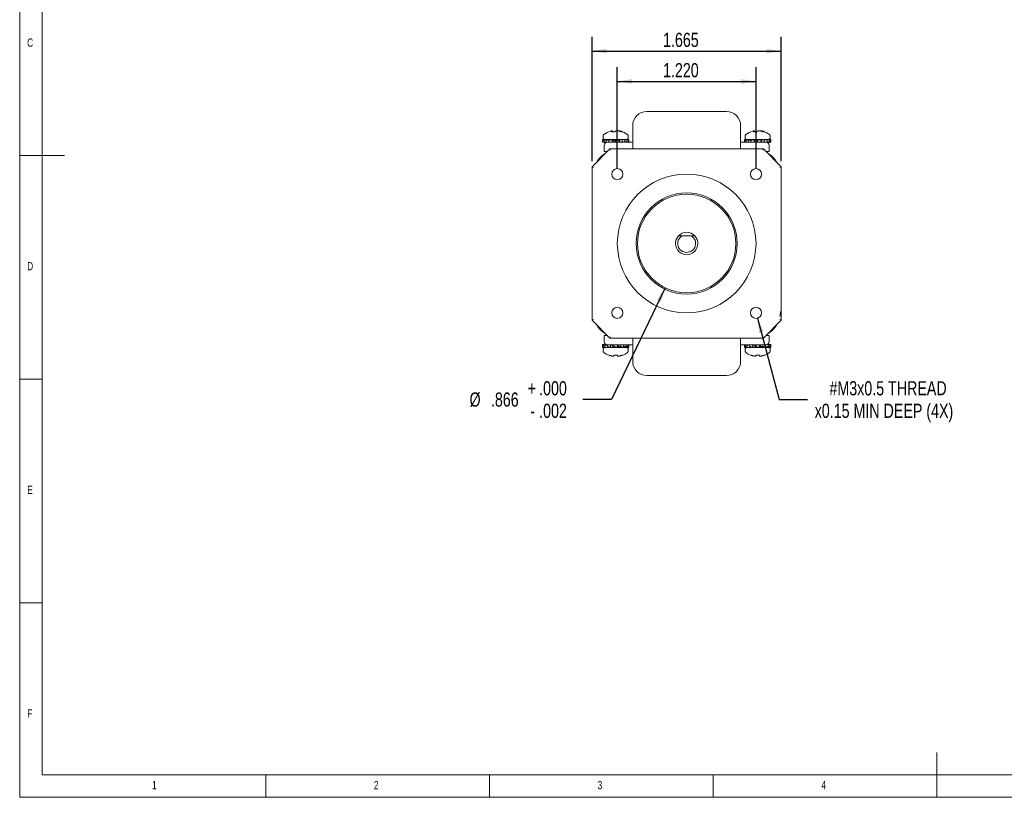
# Model space of a CAD drawing. Header units: inches. Extents: x 0.2 to 16.3, y 0.2 to 11.5.
# Tile 1 of 4: x 0.2 to 8.9, y 0.2 to 7. Entities that reach past the tile are written whole.
import ezdxf

# ---------------------------------------------------------------- set-up
doc = ezdxf.new("R2010")
doc.units = ezdxf.units.IN
doc.header["$MEASUREMENT"] = 0
doc.layers.add('FORMAT', color=7, linetype='Continuous')
doc.styles.add('SLDTEXTSTYLE0', font='TXT', dxfattribs={"width": 0.75})
doc.dimstyles.new('SLDDIMSTYLE0', dxfattribs={"dimtxt": 0.125, "dimasz": 0.13, "dimexe": 0, "dimexo": 0.0625, "dimgap": 0.03125, "dimtad": 2, "dimdec": 3, "dimzin": 4, "dimdsep": 46, "dimtxsty": 'Standard', "dimsah": 1, "dimcen": 0.09, "dimadec": 0, "dimazin": 0, "dimtfac": 1, "dimtdec": 3, "dimtofl": 0, "dimtmove": 0, "dimatfit": 3, "dimfxl": 1, "dimtolj": 1, "dimtzin": 12, "dimarcsym": 0})
doc.dimstyles.new('SLDDIMSTYLE1', dxfattribs={"dimtxt": 0.125, "dimasz": 0.13, "dimexe": 0, "dimexo": 0.0625, "dimgap": 0.03125, "dimtad": 0, "dimtih": 1, "dimtoh": 1, "dimdec": 3, "dimzin": 12, "dimdsep": 46, "dimtxsty": 'Standard', "dimsah": 1, "dimcen": 0.09, "dimadec": 0, "dimazin": 0, "dimtol": 1, "dimtm": 0.002, "dimtfac": 1, "dimtdec": 3, "dimtmove": 0, "dimatfit": 2, "dimfxl": 1, "dimtolj": 1, "dimtzin": 4, "dimarcsym": 0})
doc.dimstyles.new('SLDDIMSTYLE2', dxfattribs={"dimtxt": 0.125, "dimasz": 0.13, "dimexe": 0, "dimexo": 0.0625, "dimgap": 0.03125, "dimtad": 0, "dimtih": 1, "dimtoh": 1, "dimdec": 3, "dimzin": 12, "dimdsep": 46, "dimtxsty": 'Standard', "dimsah": 1, "dimcen": 0.09, "dimadec": 0, "dimazin": 0, "dimtfac": 1, "dimtdec": 3, "dimtmove": 0, "dimatfit": 2, "dimfxl": 1, "dimtolj": 1, "dimtzin": 12, "dimarcsym": 0})
doc.dimstyles.new('SLDDIMSTYLE3', dxfattribs={"dimtxt": 0.125, "dimasz": 0.13, "dimexe": 0, "dimexo": 0.0625, "dimgap": 0.03125, "dimtad": 2, "dimdec": 3, "dimzin": 12, "dimdsep": 46, "dimtxsty": 'Standard', "dimsah": 1, "dimcen": 0.09, "dimadec": 0, "dimazin": 0, "dimtfac": 1, "dimtdec": 3, "dimtofl": 0, "dimtmove": 0, "dimatfit": 3, "dimfxl": 1, "dimtolj": 1, "dimtzin": 12, "dimarcsym": 0})

# ---------------------------------------------------------------- blocks, each defined once
blk = doc.blocks.new('*D3')
at = {"layer": 'FORMAT'}
for p, q in [((5.4555, 5.7321), (5.4555, 6.6239)), ((6.676, 5.7321), (6.676, 6.6239)), ((5.4555, 6.4989), (6.676, 6.4989))]:
    blk.add_line(p, q, dxfattribs=at)
for points in [[(5.4555, 6.4989), (5.5855, 6.4789), (5.5855, 6.5189)], [(6.676, 6.4989), (6.546, 6.5189), (6.546, 6.4789)]]:
    blk.add_solid(points, dxfattribs=at)
at = {"layer": 'FORMAT', "insert": (5.8579, 6.6601), "char_height": 0.125, "attachment_point": 1, "style": 'SLDTEXTSTYLE0'}
blk.add_mtext('1.220', dxfattribs=at)
blk = doc.blocks.new('*D4')
at = {"layer": 'FORMAT'}
for p, q in [((5.8775, 4.6818), (5.4032, 3.6989)), ((5.4032, 3.6989), (5.1532, 3.6989))]:
    blk.add_line(p, q, dxfattribs=at)
blk.add_solid([(5.8775, 4.6818), (5.803, 4.5735), (5.839, 4.5561)], dxfattribs=at)
at = {"layer": 'FORMAT', "char_height": 0.125, "attachment_point": 1, "style": 'SLDTEXTSTYLE0'}
for s, insert in [('+', (4.6666, 3.8601)), ('.000', (4.7675, 3.8601)), ('%%c', (4.155, 3.7609)), ('.866', (4.3434, 3.7608)), ('.002', (4.7675, 3.6617)), ('-', (4.6894, 3.6617))]:
    blk.add_mtext(s, dxfattribs=dict(at, insert=insert))
blk = doc.blocks.new('*D5')
at = {"layer": 'FORMAT'}
for p, q in [((6.6887, 4.4141), (6.8797, 3.6989)), ((6.8797, 3.6989), (7.1297, 3.6989))]:
    blk.add_line(p, q, dxfattribs=at)
blk.add_solid([(6.6887, 4.4141), (6.7029, 4.2833), (6.7415, 4.2937)], dxfattribs=at)
at = {"layer": 'FORMAT', "char_height": 0.125, "attachment_point": 1, "style": 'SLDTEXTSTYLE0'}
for s, insert in [('#M3x0.5 THREAD', (7.3222, 3.86)), ('x0.15 MIN DEEP (4X)', (7.1922, 3.6617))]:
    blk.add_mtext(s, dxfattribs=dict(at, insert=insert))
blk = doc.blocks.new('*D6')
at = {"layer": 'FORMAT'}
for p, q in [((5.2331, 5.7971), (5.2331, 6.8907)), ((6.8984, 5.7971), (6.8984, 6.8907)), ((5.2331, 6.7657), (6.8984, 6.7657))]:
    blk.add_line(p, q, dxfattribs=at)
for points in [[(5.2331, 6.7657), (5.3631, 6.7457), (5.3631, 6.7857)], [(6.8984, 6.7657), (6.7684, 6.7857), (6.7684, 6.7457)]]:
    blk.add_solid(points, dxfattribs=at)
at = {"layer": 'FORMAT', "insert": (5.8579, 6.9268), "char_height": 0.125, "attachment_point": 1, "style": 'SLDTEXTSTYLE0'}
blk.add_mtext('1.665', dxfattribs=at)

msp = doc.modelspace()

# ---------------------------------------------------------------- linework, layer by layer
at = {"color": 7, "linetype": 'Continuous', "lineweight": 0}
for p, q in [((0.1969, 11.4961), (0.1969, 0.1969)), ((0.3937, 11.2992), (0.3937, 0.3937)), ((0.1969, 5.8465), (0.5906, 5.8465)), ((0.1969, 3.878), (0.3937, 3.878)), ((0.3937, 1.9094), (0.1969, 1.9094)), ((8.2677, 0.1969), (8.2677, 0.5906)), ((0.3937, 0.3937), (8.9685, 0.3937)), ((2.3622, 0.1969), (2.3622, 0.3937)), ((4.3307, 0.3937), (4.3307, 0.1969)), ((6.2992, 0.1969), (6.2992, 0.3937)), ((0.1969, 0.1969), (16.3386, 0.1969))]:
    msp.add_line(p, q, dxfattribs=at)
at = {"color": 7, "linetype": 'Continuous', "lineweight": 15}
for p, q in [((5.7157, 6.2346), (6.4157, 6.2346)), ((5.5907, 5.9208), (5.5907, 6.1096)), ((6.5407, 6.1096), (6.5407, 5.9208)), ((5.3245, 5.97), (5.3253, 5.9869)), ((5.3253, 5.9869), (5.3289, 5.9771)), ((5.3427, 5.9851), (5.3253, 5.9869)), ((5.3289, 5.9771), (5.3413, 5.9788)), ((5.3385, 5.9869), (5.3372, 5.9857)), ((5.343, 5.9864), (5.3385, 5.9869)), ((5.3394, 5.97), (5.3431, 5.9869)), ((5.3431, 5.9869), (5.3596, 5.9771)), ((5.3736, 5.9826), (5.3431, 5.9869)), ((5.3782, 5.9826), (5.3583, 5.9848)), ((5.3596, 5.9771), (5.3852, 5.9816)), ((5.379, 5.9869), (5.3714, 5.9834)), ((5.3866, 5.9858), (5.379, 5.9869)), ((5.3814, 5.97), (5.387, 5.9869)), ((5.3818, 5.9826), (5.3856, 5.9826)), ((5.387, 5.9869), (5.412, 5.9771)), ((5.3906, 5.9857), (5.387, 5.9869)), ((5.401, 5.9835), (5.3931, 5.9848)), ((5.4035, 6.0561), (5.4341, 6.0561)), ((5.4118, 5.9826), (5.4258, 5.9826)), ((5.412, 5.9771), (5.4258, 5.9826)), ((5.4128, 6.0642), (5.4135, 6.0561)), ((5.4129, 6.0632), (5.4135, 6.0561)), ((5.4258, 5.9826), (5.4258, 5.9646)), ((5.4258, 5.9826), (5.4263, 5.9826)), ((5.4263, 5.9646), (5.4263, 5.9826)), ((5.4263, 5.9826), (5.4359, 5.9826)), ((5.4359, 5.9826), (5.4359, 5.9646)), ((5.4359, 5.9826), (5.4361, 5.9826)), ((5.4361, 5.9826), (5.4454, 5.9869)), ((5.4361, 5.9646), (5.4361, 5.9826)), ((5.4392, 5.97), (5.4454, 5.9869)), ((5.4454, 5.9869), (5.4721, 5.9771)), ((5.4573, 5.9826), (5.4646, 5.9826)), ((5.4644, 5.9826), (5.4733, 5.9826)), ((5.4721, 5.9771), (5.4646, 5.9826)), ((5.4684, 6.0616), (5.4686, 6.0642)), ((5.4733, 5.9826), (5.4733, 5.9646)), ((5.4733, 5.9826), (5.4741, 5.9826)), ((5.4741, 5.9826), (5.5024, 5.9869)), ((5.4741, 5.9646), (5.4741, 5.9826)), ((5.4759, 6.0594), (5.4761, 6.0632)), ((5.4873, 6.0561), (5.5, 6.0561)), ((5.4883, 5.9848), (5.4908, 5.9857)), ((5.4948, 5.9858), (5.4944, 5.9869)), ((5.4975, 5.97), (5.5024, 5.9869)), ((5.5024, 5.9869), (5.5239, 5.9771)), ((5.5103, 5.9833), (5.543, 5.9869)), ((5.5232, 5.9848), (5.5383, 5.9869)), ((5.5384, 5.9864), (5.5383, 5.9869)), ((5.5406, 5.97), (5.543, 5.9869)), ((5.543, 5.9869), (5.5533, 5.9771)), ((5.5443, 5.9857), (5.5561, 5.9869)), ((5.5569, 5.97), (5.5561, 5.9869)), ((6.5745, 5.97), (6.5753, 5.9869)), ((6.5753, 5.9869), (6.5789, 5.9771)), ((6.5927, 5.9851), (6.5753, 5.9869)), ((6.5789, 5.9771), (6.5913, 5.9788)), ((6.5885, 5.9869), (6.5872, 5.9857)), ((6.593, 5.9864), (6.5885, 5.9869)), ((6.5894, 5.97), (6.5931, 5.9869)), ((6.5931, 5.9869), (6.6096, 5.9771)), ((6.6236, 5.9826), (6.5931, 5.9869)), ((6.6282, 5.9826), (6.6083, 5.9848)), ((6.6096, 5.9771), (6.6352, 5.9816)), ((6.629, 5.9869), (6.6214, 5.9834)), ((6.6366, 5.9858), (6.629, 5.9869)), ((6.6314, 5.97), (6.637, 5.9869)), ((6.6318, 5.9826), (6.6356, 5.9826)), ((6.637, 5.9869), (6.662, 5.9771)), ((6.6406, 5.9857), (6.637, 5.9869)), ((6.651, 5.9835), (6.6431, 5.9848)), ((6.6535, 6.0561), (6.6841, 6.0561)), ((6.6618, 5.9826), (6.6758, 5.9826)), ((6.662, 5.9771), (6.6758, 5.9826)), ((6.6628, 6.0642), (6.6635, 6.0561)), ((6.6629, 6.0632), (6.6635, 6.0561)), ((6.6758, 5.9826), (6.6758, 5.9646)), ((6.6758, 5.9826), (6.6763, 5.9826)), ((6.6763, 5.9646), (6.6763, 5.9826)), ((6.6763, 5.9826), (6.6859, 5.9826)), ((6.6859, 5.9826), (6.6859, 5.9646)), ((6.6859, 5.9826), (6.6861, 5.9826)), ((6.6861, 5.9826), (6.6954, 5.9869)), ((6.6861, 5.9646), (6.6861, 5.9826)), ((6.6892, 5.97), (6.6954, 5.9869)), ((6.6954, 5.9869), (6.7221, 5.9771)), ((6.7073, 5.9826), (6.7146, 5.9826)), ((6.7144, 5.9826), (6.7233, 5.9826)), ((6.7221, 5.9771), (6.7146, 5.9826)), ((6.7184, 6.0616), (6.7186, 6.0642)), ((6.7233, 5.9826), (6.7233, 5.9646)), ((6.7233, 5.9826), (6.7241, 5.9826)), ((6.7241, 5.9826), (6.7524, 5.9869)), ((6.7241, 5.9646), (6.7241, 5.9826)), ((6.7259, 6.0594), (6.7261, 6.0632)), ((6.7373, 6.0561), (6.75, 6.0561)), ((6.7383, 5.9848), (6.7408, 5.9857)), ((6.7448, 5.9858), (6.7444, 5.9869)), ((6.7475, 5.97), (6.7524, 5.9869)), ((6.7524, 5.9869), (6.7739, 5.9771)), ((6.7603, 5.9833), (6.793, 5.9869)), ((6.7732, 5.9848), (6.7883, 5.9869)), ((6.7884, 5.9864), (6.7883, 5.9869)), ((6.7906, 5.97), (6.793, 5.9869)), ((6.793, 5.9869), (6.8033, 5.9771)), ((6.7943, 5.9857), (6.8061, 5.9869)), ((6.8069, 5.97), (6.8061, 5.9869)), ((5.2331, 5.7471), (5.3905, 5.9046)), ((5.3281, 5.9602), (5.3245, 5.97)), ((5.3289, 5.9771), (5.3281, 5.9602)), ((5.3517, 5.9627), (5.3281, 5.9602)), ((5.3491, 5.9624), (5.3305, 5.9602)), ((5.3305, 5.9604), (5.3305, 5.9602)), ((5.3555, 5.9604), (5.3394, 5.97)), ((5.3407, 5.8807), (5.3407, 5.9346)), ((5.3596, 5.9771), (5.3559, 5.9606)), ((5.3707, 5.9646), (5.3907, 5.9646)), ((5.3952, 5.9646), (5.3814, 5.97)), ((5.3905, 5.9046), (5.3954, 5.8928)), ((5.3905, 5.9046), (6.7409, 5.9046)), ((5.5297, 5.9046), (5.3905, 5.9046)), ((5.3907, 5.9646), (5.5907, 5.9646)), ((5.391, 5.9662), (5.391, 5.9646)), ((5.3922, 5.9646), (5.3922, 5.9658)), ((5.412, 5.9771), (5.4078, 5.9646)), ((5.4392, 5.97), (5.4361, 5.9646)), ((5.4541, 5.9646), (5.4392, 5.97)), ((5.4721, 5.9771), (5.4676, 5.9646)), ((5.4975, 5.97), (5.4741, 5.9646)), ((5.5094, 5.9646), (5.4975, 5.97)), ((5.5239, 5.9771), (5.5202, 5.9646)), ((5.5406, 5.97), (5.521, 5.9672)), ((5.5463, 5.9646), (5.5406, 5.97)), ((5.5533, 5.9771), (5.5516, 5.9646)), ((5.5569, 5.97), (5.5522, 5.9694)), ((5.555, 5.9646), (5.5569, 5.97)), ((5.5907, 5.9046), (5.5907, 5.9208)), ((6.5407, 5.9646), (6.7407, 5.9646)), ((6.5407, 5.9208), (6.5407, 5.9046)), ((6.5765, 5.9646), (6.5745, 5.97)), ((6.5789, 5.9771), (6.5783, 5.9646)), ((6.5985, 5.9646), (6.5894, 5.97)), ((6.7409, 5.9046), (6.6017, 5.9046)), ((6.6096, 5.9771), (6.6068, 5.9646)), ((6.6452, 5.9646), (6.6314, 5.97)), ((6.641, 5.9662), (6.641, 5.9646)), ((6.6422, 5.9646), (6.6422, 5.9658)), ((6.662, 5.9771), (6.6578, 5.9646)), ((6.6892, 5.97), (6.6861, 5.9646)), ((6.7041, 5.9646), (6.6892, 5.97)), ((6.7221, 5.9771), (6.7176, 5.9646)), ((6.7475, 5.97), (6.7241, 5.9646)), ((6.736, 5.8928), (6.7409, 5.9046)), ((6.7407, 5.9646), (6.7607, 5.9646)), ((6.7409, 5.9046), (6.8984, 5.7471)), ((6.7594, 5.9646), (6.7475, 5.97)), ((6.7739, 5.9771), (6.7698, 5.9631)), ((6.77, 5.9639), (6.801, 5.9602)), ((6.77, 5.9637), (6.7824, 5.9624)), ((6.7906, 5.97), (6.771, 5.9672)), ((6.776, 5.9604), (6.7798, 5.9627)), ((6.801, 5.9602), (6.7906, 5.97)), ((6.7907, 5.9346), (6.7907, 5.8807)), ((6.8033, 5.9771), (6.801, 5.9602)), ((6.801, 5.9604), (6.8034, 5.9602)), ((6.8069, 5.97), (6.8022, 5.9694)), ((6.8034, 5.9602), (6.8069, 5.97)), ((5.3667, 5.8807), (5.3407, 5.8807)), ((6.7907, 5.8807), (6.7648, 5.8807)), ((5.2331, 4.3967), (5.2331, 5.7471)), ((5.2331, 5.7471), (5.2449, 5.7422)), ((5.2331, 5.7471), (5.2331, 5.6079)), ((6.8866, 5.7422), (6.8984, 5.7471)), ((6.8984, 5.7471), (6.8984, 4.3967)), ((6.8984, 5.6079), (6.8984, 5.7471)), ((6.0236, 5.1384), (6.1078, 5.1384)), ((5.2331, 4.5359), (5.2331, 4.3967)), ((6.8984, 4.3967), (6.8984, 4.5359)), ((5.2331, 4.3967), (5.2449, 4.4016)), ((5.3905, 4.2392), (5.2331, 4.3967)), ((6.8984, 4.3967), (6.7409, 4.2392)), ((6.8866, 4.4016), (6.8984, 4.3967)), ((5.3407, 4.2631), (5.3667, 4.2631)), ((5.3407, 4.2092), (5.3407, 4.2631)), ((5.3905, 4.2392), (5.3954, 4.251)), ((6.736, 4.251), (6.7409, 4.2392)), ((6.7648, 4.2631), (6.7907, 4.2631)), ((6.7907, 4.2631), (6.7907, 4.2092)), ((5.3357, 4.1825), (5.3257, 4.1836)), ((5.3257, 4.1836), (5.3257, 4.1737)), ((5.3257, 4.1737), (5.3343, 4.1749)), ((5.3257, 4.1737), (5.3257, 4.1568)), ((5.3437, 4.1587), (5.3257, 4.1568)), ((5.3328, 4.1667), (5.3359, 4.1836)), ((5.3463, 4.1568), (5.3328, 4.1667)), ((5.3359, 4.1836), (5.3494, 4.1737)), ((5.3642, 4.1799), (5.3359, 4.1836)), ((5.3463, 4.1836), (5.3448, 4.1824)), ((5.3575, 4.1823), (5.3463, 4.1836)), ((5.3494, 4.1737), (5.3463, 4.1568)), ((5.3824, 4.161), (5.3463, 4.1568)), ((5.3494, 4.1737), (5.3722, 4.1773)), ((5.3689, 4.1667), (5.3728, 4.1792)), ((5.3923, 4.1568), (5.3689, 4.1667)), ((5.3907, 4.1792), (5.3707, 4.1792)), ((5.3732, 4.1599), (5.3742, 4.1568)), ((5.3855, 4.1597), (5.3818, 4.1588)), ((5.3846, 4.1792), (5.3976, 4.1737)), ((6.7409, 4.2392), (5.3905, 4.2392)), ((5.3905, 4.2392), (5.5297, 4.2392)), ((5.5907, 4.1792), (5.3907, 4.1792)), ((5.3976, 4.1737), (5.3923, 4.1568)), ((5.4164, 4.1612), (5.3923, 4.1568)), ((5.3976, 4.1737), (5.4164, 4.1792)), ((5.4164, 4.1792), (5.4164, 4.1612)), ((5.4171, 4.1612), (5.4164, 4.1612)), ((5.4171, 4.1612), (5.4171, 4.1792)), ((5.4264, 4.1612), (5.4171, 4.1612)), ((5.4241, 4.1667), (5.4287, 4.1792)), ((5.4512, 4.1568), (5.4241, 4.1667)), ((5.4241, 4.1667), (5.4264, 4.1612)), ((5.4264, 4.1727), (5.4264, 4.1792)), ((5.4391, 4.1612), (5.4264, 4.1612)), ((5.4423, 4.1792), (5.4573, 4.1737)), ((5.4573, 4.1737), (5.4512, 4.1568)), ((5.4551, 4.1612), (5.4512, 4.1568)), ((5.4573, 4.1737), (5.4551, 4.1792)), ((5.4551, 4.1677), (5.4551, 4.1612)), ((5.4644, 4.1612), (5.4551, 4.1612)), ((5.4644, 4.1792), (5.4644, 4.1612)), ((5.4651, 4.1612), (5.4644, 4.1612)), ((5.4651, 4.1612), (5.4651, 4.1792)), ((5.4839, 4.1667), (5.4651, 4.1612)), ((5.4783, 4.1612), (5.4651, 4.1612)), ((5.4839, 4.1667), (5.4878, 4.1792)), ((5.5073, 4.1568), (5.4839, 4.1667)), ((5.4892, 4.1568), (5.495, 4.1593)), ((5.4996, 4.1792), (5.5126, 4.1737)), ((5.4996, 4.1588), (5.5073, 4.1568)), ((5.5126, 4.1737), (5.5073, 4.1568)), ((5.5082, 4.1599), (5.5351, 4.1568)), ((5.532, 4.1667), (5.5092, 4.1631)), ((5.5117, 4.1612), (5.5455, 4.1568)), ((5.532, 4.1667), (5.5343, 4.1792)), ((5.5455, 4.1568), (5.532, 4.1667)), ((5.5411, 4.1792), (5.5486, 4.1737)), ((5.5486, 4.1737), (5.5455, 4.1568)), ((5.5557, 4.1667), (5.5471, 4.1655)), ((5.5557, 4.1667), (5.5557, 4.1792)), ((5.5557, 4.1568), (5.5557, 4.1667)), ((5.5907, 4.2229), (5.5907, 4.2392)), ((5.5907, 4.0342), (5.5907, 4.2229)), ((6.5407, 4.2392), (6.5407, 4.2229)), ((6.5407, 4.2229), (6.5407, 4.0342)), ((6.7407, 4.1792), (6.5407, 4.1792)), ((6.5757, 4.1792), (6.5757, 4.1737)), ((6.5757, 4.1737), (6.5843, 4.1749)), ((6.5757, 4.1737), (6.5757, 4.1568)), ((6.5937, 4.1587), (6.5757, 4.1568)), ((6.5828, 4.1667), (6.5851, 4.1792)), ((6.5963, 4.1568), (6.5828, 4.1667)), ((6.5919, 4.1792), (6.5994, 4.1737)), ((6.5994, 4.1737), (6.5963, 4.1568)), ((6.6324, 4.161), (6.5963, 4.1568)), ((6.5994, 4.1737), (6.6222, 4.1773)), ((6.6017, 4.2392), (6.7409, 4.2392)), ((6.6189, 4.1667), (6.6228, 4.1792)), ((6.6423, 4.1568), (6.6189, 4.1667)), ((6.6232, 4.1599), (6.6242, 4.1568)), ((6.6355, 4.1597), (6.6318, 4.1588)), ((6.6346, 4.1792), (6.6476, 4.1737)), ((6.6476, 4.1737), (6.6423, 4.1568)), ((6.6664, 4.1612), (6.6423, 4.1568)), ((6.6476, 4.1737), (6.6664, 4.1792)), ((6.6664, 4.1792), (6.6664, 4.1612)), ((6.6671, 4.1612), (6.6664, 4.1612)), ((6.6671, 4.1612), (6.6671, 4.1792)), ((6.6764, 4.1612), (6.6671, 4.1612)), ((6.6741, 4.1667), (6.6787, 4.1792)), ((6.7012, 4.1568), (6.6741, 4.1667)), ((6.6741, 4.1667), (6.6764, 4.1612)), ((6.6764, 4.1727), (6.6764, 4.1792)), ((6.6891, 4.1612), (6.6764, 4.1612)), ((6.6923, 4.1792), (6.7073, 4.1737)), ((6.7073, 4.1737), (6.7012, 4.1568)), ((6.7051, 4.1612), (6.7012, 4.1568)), ((6.7073, 4.1737), (6.7051, 4.1792)), ((6.7051, 4.1677), (6.7051, 4.1612)), ((6.7144, 4.1612), (6.7051, 4.1612)), ((6.7144, 4.1792), (6.7144, 4.1612)), ((6.7151, 4.1612), (6.7144, 4.1612)), ((6.7151, 4.1612), (6.7151, 4.1792)), ((6.7339, 4.1667), (6.7151, 4.1612)), ((6.7283, 4.1612), (6.7151, 4.1612)), ((6.7339, 4.1667), (6.7378, 4.1792)), ((6.7573, 4.1568), (6.7339, 4.1667)), ((6.7392, 4.1568), (6.745, 4.1593)), ((6.7607, 4.1792), (6.7407, 4.1792)), ((6.7496, 4.1792), (6.7626, 4.1737)), ((6.7496, 4.1588), (6.7573, 4.1568)), ((6.7626, 4.1737), (6.7573, 4.1568)), ((6.7582, 4.1599), (6.7851, 4.1568)), ((6.782, 4.1667), (6.7592, 4.1631)), ((6.7617, 4.1612), (6.7955, 4.1568)), ((6.774, 4.1823), (6.7851, 4.1836)), ((6.782, 4.1667), (6.7851, 4.1836)), ((6.7955, 4.1568), (6.782, 4.1667)), ((6.7851, 4.1836), (6.7986, 4.1737)), ((6.7867, 4.1824), (6.7955, 4.1836)), ((6.7877, 4.1817), (6.8057, 4.1836)), ((6.7957, 4.1825), (6.7955, 4.1836)), ((6.7986, 4.1737), (6.7955, 4.1568)), ((6.8057, 4.1667), (6.7971, 4.1655)), ((6.8057, 4.1667), (6.8057, 4.1836)), ((6.8057, 4.1568), (6.8057, 4.1667)), ((5.3357, 4.1579), (5.3359, 4.1568)), ((5.3448, 4.158), (5.3359, 4.1568)), ((5.3835, 4.0876), (5.3811, 4.0876)), ((5.4242, 4.0876), (5.4236, 4.0806)), ((5.4573, 4.0876), (5.4242, 4.0876)), ((5.4579, 4.0806), (5.4573, 4.0876)), ((5.4805, 4.1584), (5.4892, 4.1568)), ((5.5003, 4.0876), (5.498, 4.0876)), ((5.5351, 4.1568), (5.5367, 4.158)), ((5.5457, 4.1579), (5.5557, 4.1568)), ((6.5857, 4.1579), (6.5859, 4.1568)), ((6.5948, 4.158), (6.5859, 4.1568)), ((6.6335, 4.0876), (6.6311, 4.0876)), ((6.6742, 4.0876), (6.6736, 4.0806)), ((6.7073, 4.0876), (6.6742, 4.0876)), ((6.7079, 4.0806), (6.7073, 4.0876)), ((6.7305, 4.1584), (6.7392, 4.1568)), ((6.7503, 4.0876), (6.748, 4.0876)), ((6.7851, 4.1568), (6.7867, 4.158)), ((6.7957, 4.1579), (6.8057, 4.1568)), ((6.4157, 3.9092), (5.7157, 3.9092))]:
    msp.add_line(p, q, dxfattribs=at)
at = {"color": 7, "linetype": 'Continuous', "lineweight": 15, "flags": 128}
msp.add_lwpolyline([(6.8866, 4.429), (6.8884, 4.4399), (6.8907, 4.4719)], dxfattribs=at)
at = {"color": 7, "linetype": 'Continuous', "lineweight": 15}
for centre, radius in [((5.4555, 5.6821), 0.0492), ((6.676, 5.6821), 0.0492), ((6.0657, 5.0719), 0.6102), ((6.0657, 5.0719), 0.4449), ((6.0657, 5.0719), 0.4331), ((5.4555, 4.4616), 0.0492), ((6.676, 4.4616), 0.0492)]:
    msp.add_circle(centre, radius, dxfattribs=at)
for centre, radius, start, end in [((5.7157, 6.1096), 0.125, 90, 180), ((6.4157, 6.1096), 0.125, 0, 90), ((5.4407, 5.8971), 0.1699, 105.31209, 127.70975), ((5.4407, 5.8971), 0.1699, 52.29025, 74.91642), ((6.6907, 5.8971), 0.1699, 105.31209, 127.70975), ((6.6907, 5.8971), 0.1699, 52.29025, 74.91642), ((5.3707, 5.9346), 0.03, 90, 180), ((6.7607, 5.9346), 0.03, 0, 90), ((5.4657, 5.6719), 0.225, 120.36493, 149.63507), ((6.6657, 5.6719), 0.225, 30.36493, 59.63507), ((6.0657, 5.0719), 0.0984, 137.46815, 42.53185), ((6.0657, 5.0719), 0.0787, 122.32806, 57.67194), ((6.0657, 5.0719), 0.0984, 42.53185, 137.46815), ((5.4657, 4.4719), 0.225, 210.36493, 239.63507), ((6.6657, 4.4719), 0.225, 300.36493, 329.63507), ((5.3707, 4.2092), 0.03, 180, 270), ((6.7607, 4.2092), 0.03, 270, 0), ((5.4407, 4.2467), 0.1699, 232.29025, 249.45914), ((5.4407, 4.2467), 0.1699, 290.54086, 307.70975), ((6.6907, 4.2467), 0.1699, 232.29025, 249.45914), ((6.6907, 4.2467), 0.1699, 290.54086, 307.70975), ((5.7157, 4.0342), 0.125, 180, 270), ((6.4157, 4.0342), 0.125, 270, 0)]:
    msp.add_arc(centre, radius, start, end, dxfattribs=at)
for points, knots in [([(5.3368, 6.0315), (5.336, 6.0307), (5.3344, 6.0293), (5.3326, 6.0265), (5.3314, 6.0233), (5.3313, 6.0211), (5.3312, 6.0201)], [0, 0, 0, 0, 0.2467177, 0.4999991, 0.753281, 1, 1, 1, 1]), ([(5.3313, 6.0028), (5.3313, 6.0014), (5.3312, 5.9985), (5.3328, 5.9942), (5.3359, 5.9903), (5.3404, 5.9875), (5.3439, 5.9871), (5.3456, 5.9869)], [0, 0, 0, 0, 0.172217, 0.360902, 0.558295, 0.787856, 1, 1, 1, 1]), ([(5.3463, 5.9869), (5.3461, 5.9869), (5.3456, 5.9869), (5.3499, 5.9869), (5.3602, 5.9869), (5.3781, 5.9869), (5.3963, 5.9869), (5.4043, 5.9869)], [0, 0, 0, 0, 0.082284, 0.275777, 0.454169, 0.759006, 1, 1, 1, 1]), ([(5.4043, 5.9869), (5.4129, 5.9869), (5.4323, 5.9869), (5.4601, 5.9869), (5.4838, 5.9869), (5.502, 5.9869), (5.5179, 5.9869), (5.5293, 5.9869), (5.5354, 5.9869), (5.5352, 5.9869), (5.5352, 5.9869)], [0, 0, 0, 0, 0.144457, 0.327183, 0.434115, 0.550099, 0.673013, 0.799711, 0.926408, 1, 1, 1, 1]), ([(5.5358, 5.9869), (5.5373, 5.9871), (5.5402, 5.9873), (5.5444, 5.9895), (5.5479, 5.993), (5.5502, 5.9977), (5.5502, 6.0011), (5.5502, 6.0028)], [0, 0, 0, 0, 0.178815, 0.371707, 0.569775, 0.795411, 1, 1, 1, 1]), ([(5.5502, 6.0201), (5.5502, 6.0211), (5.55, 6.0233), (5.5489, 6.0265), (5.5471, 6.0293), (5.5454, 6.0307), (5.5446, 6.0315)], [0, 0, 0, 0, 0.246719, 0.500001, 0.753282, 1, 1, 1, 1]), ([(6.5868, 6.0315), (6.586, 6.0307), (6.5844, 6.0293), (6.5826, 6.0265), (6.5814, 6.0233), (6.5813, 6.0211), (6.5812, 6.0201)], [0, 0, 0, 0, 0.246718, 0.499999, 0.753281, 1, 1, 1, 1]), ([(6.5813, 6.0028), (6.5813, 6.0014), (6.5812, 5.9985), (6.5828, 5.9942), (6.5859, 5.9903), (6.5904, 5.9875), (6.5939, 5.9871), (6.5956, 5.9869)], [0, 0, 0, 0, 0.172217, 0.360902, 0.558295, 0.787856, 1, 1, 1, 1]), ([(6.5963, 5.9869), (6.5961, 5.9869), (6.5956, 5.9869), (6.5999, 5.9869), (6.6102, 5.9869), (6.6281, 5.9869), (6.6463, 5.9869), (6.6543, 5.9869)], [0, 0, 0, 0, 0.0822839, 0.2757772, 0.4541693, 0.7590057, 1, 1, 1, 1]), ([(6.6543, 5.9869), (6.6629, 5.9869), (6.6823, 5.9869), (6.7101, 5.9869), (6.7338, 5.9869), (6.752, 5.9869), (6.7679, 5.9869), (6.7793, 5.9869), (6.7854, 5.9869), (6.7852, 5.9869), (6.7852, 5.9869)], [0, 0, 0, 0, 0.144457, 0.327183, 0.434115, 0.550099, 0.673013, 0.799711, 0.926408, 1, 1, 1, 1]), ([(6.7858, 5.9869), (6.7873, 5.9871), (6.7902, 5.9873), (6.7944, 5.9895), (6.7979, 5.993), (6.8002, 5.9977), (6.8002, 6.0011), (6.8002, 6.0028)], [0, 0, 0, 0, 0.178815, 0.371707, 0.569775, 0.795411, 1, 1, 1, 1]), ([(6.8002, 6.0201), (6.8002, 6.0211), (6.8, 6.0233), (6.7989, 6.0265), (6.7971, 6.0293), (6.7954, 6.0307), (6.7946, 6.0315)], [0, 0, 0, 0, 0.246719, 0.500001, 0.753282, 1, 1, 1, 1]), ([(5.9932, 5.1384), (6.0013, 5.1384), (6.0111, 5.1384), (6.0217, 5.1384), (6.0236, 5.1384)], [0, 0, 0, 0, 0.818549, 1, 1, 1, 1]), ([(5.3312, 4.1237), (5.3313, 4.1226), (5.3314, 4.1204), (5.3326, 4.1173), (5.3344, 4.1145), (5.336, 4.113), (5.3368, 4.1123)], [0, 0, 0, 0, 0.246718, 0.5, 0.753282, 1, 1, 1, 1]), ([(5.3456, 4.1568), (5.3442, 4.1567), (5.3412, 4.1564), (5.3371, 4.1543), (5.3335, 4.1508), (5.3313, 4.1461), (5.3313, 4.1426), (5.3313, 4.141)], [0, 0, 0, 0, 0.178815, 0.371707, 0.569775, 0.795411, 1, 1, 1, 1]), ([(5.4407, 4.1568), (5.4317, 4.1568), (5.4114, 4.1568), (5.3867, 4.1568), (5.3681, 4.1568), (5.3559, 4.1568), (5.3473, 4.1568), (5.3462, 4.1568), (5.3456, 4.1568)], [0, 0, 0, 0, 0.180637, 0.409126, 0.54284, 0.687872, 0.841571, 1, 1, 1, 1]), ([(5.5358, 4.1568), (5.5353, 4.1568), (5.5341, 4.1568), (5.5256, 4.1568), (5.5133, 4.1568), (5.4948, 4.1568), (5.4701, 4.1568), (5.4497, 4.1568), (5.4407, 4.1568)], [0, 0, 0, 0, 0.158429, 0.312128, 0.45716, 0.590874, 0.819363, 1, 1, 1, 1]), ([(5.5502, 4.141), (5.5502, 4.1424), (5.5502, 4.1453), (5.5486, 4.1496), (5.5455, 4.1535), (5.5411, 4.1563), (5.5375, 4.1567), (5.5358, 4.1568)], [0, 0, 0, 0, 0.172217, 0.360902, 0.558295, 0.787856, 1, 1, 1, 1]), ([(5.5446, 4.1123), (5.5454, 4.113), (5.5471, 4.1145), (5.5489, 4.1173), (5.55, 4.1204), (5.5502, 4.1226), (5.5502, 4.1237)], [0, 0, 0, 0, 0.246718, 0.5, 0.753282, 1, 1, 1, 1]), ([(6.5812, 4.1237), (6.5813, 4.1226), (6.5814, 4.1204), (6.5826, 4.1173), (6.5844, 4.1145), (6.586, 4.113), (6.5868, 4.1123)], [0, 0, 0, 0, 0.246718, 0.5, 0.753282, 1, 1, 1, 1]), ([(6.5956, 4.1568), (6.5942, 4.1567), (6.5912, 4.1564), (6.5871, 4.1543), (6.5835, 4.1508), (6.5813, 4.1461), (6.5813, 4.1426), (6.5813, 4.141)], [0, 0, 0, 0, 0.178815, 0.371707, 0.569775, 0.795411, 1, 1, 1, 1]), ([(6.6907, 4.1568), (6.6817, 4.1568), (6.6614, 4.1568), (6.6367, 4.1568), (6.6181, 4.1568), (6.6059, 4.1568), (6.5973, 4.1568), (6.5962, 4.1568), (6.5956, 4.1568)], [0, 0, 0, 0, 0.1806368, 0.4091264, 0.5428398, 0.6878723, 0.841571, 1, 1, 1, 1]), ([(6.7858, 4.1568), (6.7853, 4.1568), (6.7841, 4.1568), (6.7756, 4.1568), (6.7633, 4.1568), (6.7448, 4.1568), (6.7201, 4.1568), (6.6997, 4.1568), (6.6907, 4.1568)], [0, 0, 0, 0, 0.158429, 0.312128, 0.45716, 0.590874, 0.819363, 1, 1, 1, 1]), ([(6.8002, 4.141), (6.8002, 4.1424), (6.8002, 4.1453), (6.7986, 4.1496), (6.7955, 4.1535), (6.7911, 4.1563), (6.7875, 4.1567), (6.7858, 4.1568)], [0, 0, 0, 0, 0.172217, 0.360902, 0.558295, 0.787856, 1, 1, 1, 1]), ([(6.7946, 4.1123), (6.7954, 4.113), (6.7971, 4.1145), (6.7989, 4.1173), (6.8, 4.1204), (6.8002, 4.1226), (6.8002, 4.1237)], [0, 0, 0, 0, 0.246718, 0.5, 0.753282, 1, 1, 1, 1])]:
    msp.add_open_spline(points, degree=3, knots=knots, dxfattribs=at)
for points in [[(5.3312, 6.0201), (5.3312, 6.0013)], [(5.3821, 5.9826), (5.3622, 5.9842)], [(5.4118, 5.9826), (5.3906, 5.9857)], [(5.396, 6.0604), (5.4053, 6.0632)], [(5.401, 5.9869), (5.401, 5.9841)], [(5.4129, 6.0632), (5.4035, 6.0561)], [(5.4053, 6.0632), (5.4128, 6.0642)], [(5.4128, 6.0642), (5.4129, 6.0632)], [(5.4341, 6.0561), (5.4446, 6.0632)], [(5.4446, 6.0632), (5.4523, 6.0642)], [(5.4523, 6.0642), (5.463, 6.0632)], [(5.463, 6.0632), (5.4873, 6.0561)], [(5.4761, 6.0632), (5.4686, 6.0642)], [(5.5, 6.0561), (5.4761, 6.0632)], [(5.4805, 5.9835), (5.4805, 5.9869)], [(5.4908, 5.9857), (5.4805, 5.9841)], [(5.5145, 5.9838), (5.51, 5.9834)], [(5.5502, 6.0013), (5.5502, 6.0201)], [(6.5812, 6.0201), (6.5812, 6.0013)], [(6.6321, 5.9826), (6.6122, 5.9842)], [(6.6618, 5.9826), (6.6406, 5.9857)], [(6.646, 6.0604), (6.6553, 6.0632)], [(6.651, 5.9869), (6.651, 5.9841)], [(6.6629, 6.0632), (6.6535, 6.0561)], [(6.6553, 6.0632), (6.6628, 6.0642)], [(6.6628, 6.0642), (6.6629, 6.0632)], [(6.6841, 6.0561), (6.6946, 6.0632)], [(6.6946, 6.0632), (6.7023, 6.0642)], [(6.7023, 6.0642), (6.713, 6.0632)], [(6.713, 6.0632), (6.7373, 6.0561)], [(6.7261, 6.0632), (6.7186, 6.0642)], [(6.75, 6.0561), (6.7261, 6.0632)], [(6.7305, 5.9835), (6.7305, 5.9869)], [(6.7408, 5.9857), (6.7305, 5.9841)], [(6.7645, 5.9838), (6.76, 5.9834)], [(6.8002, 6.0013), (6.8002, 6.0201)], [(6.77, 5.9637), (6.7758, 5.9632)], [(6.1078, 5.1384), (6.1383, 5.1384)], [(5.3667, 4.18), (5.3583, 4.1807)], [(5.3818, 4.1588), (5.3858, 4.1592)], [(5.4781, 4.1612), (5.4996, 4.1588)], [(5.4805, 4.1568), (5.4805, 4.1609)], [(5.5085, 4.1609), (5.5232, 4.1597)], [(6.6318, 4.1588), (6.6364, 4.1593)], [(6.7281, 4.1612), (6.7496, 4.1588)], [(6.7305, 4.1568), (6.7305, 4.1609)], [(6.7585, 4.1609), (6.7732, 4.1597)], [(5.3312, 4.1424), (5.3312, 4.1237)], [(5.4095, 4.0806), (5.3835, 4.0876)], [(5.3835, 4.0876), (5.4095, 4.0806)], [(5.401, 4.1584), (5.401, 4.1568)], [(5.4194, 4.0795), (5.4095, 4.0806)], [(5.4095, 4.0806), (5.4194, 4.0795)], [(5.4236, 4.0806), (5.4194, 4.0795)], [(5.4194, 4.0795), (5.4236, 4.0806)], [(5.4242, 4.0876), (5.4236, 4.0806)], [(5.4579, 4.0806), (5.4573, 4.0876)], [(5.4579, 4.0806), (5.4621, 4.0795)], [(5.4621, 4.0795), (5.4579, 4.0806)], [(5.4621, 4.0795), (5.4719, 4.0806)], [(5.4719, 4.0806), (5.4621, 4.0795)], [(5.4719, 4.0806), (5.498, 4.0876)], [(5.498, 4.0876), (5.4719, 4.0806)], [(5.5502, 4.1237), (5.5502, 4.1424)], [(6.5812, 4.1424), (6.5812, 4.1237)], [(6.6595, 4.0806), (6.6335, 4.0876)], [(6.6335, 4.0876), (6.6595, 4.0806)], [(6.651, 4.1584), (6.651, 4.1568)], [(6.6694, 4.0795), (6.6595, 4.0806)], [(6.6595, 4.0806), (6.6694, 4.0795)], [(6.6736, 4.0806), (6.6694, 4.0795)], [(6.6694, 4.0795), (6.6736, 4.0806)], [(6.6742, 4.0876), (6.6736, 4.0806)], [(6.7079, 4.0806), (6.7073, 4.0876)], [(6.7079, 4.0806), (6.7121, 4.0795)], [(6.7121, 4.0795), (6.7079, 4.0806)], [(6.7121, 4.0795), (6.7219, 4.0806)], [(6.7219, 4.0806), (6.7121, 4.0795)], [(6.7219, 4.0806), (6.748, 4.0876)], [(6.748, 4.0876), (6.7219, 4.0806)], [(6.8002, 4.1237), (6.8002, 4.1424)]]:
    msp.add_open_spline(points, degree=1, dxfattribs=at)

# ---------------------------------------------------------------- texts
at = {"color": 7, "linetype": 'Continuous', "lineweight": 0, "char_height": 0.0729, "attachment_point": 1, "style": 'SLDTEXTSTYLE0'}
for s, insert in [('C', (0.2625, 6.8767)), ('D', (0.2625, 4.9082)), ('E', (0.2625, 2.9397)), ('F', (0.2625, 0.9712)), ('1', (1.3615, 0.3413)), ('2', (3.3136, 0.3413)), ('3', (5.2822, 0.3413)), ('4', (7.2507, 0.3413))]:
    msp.add_mtext(s, dxfattribs=dict(at, insert=insert))

# ---------------------------------------------------------------- dimensions: what is measured, and where the dimension line sits
at = {"layer": 'FORMAT'}
for base, p1, p2, dimstyle, picture, middle in [((6.8984, 6.7657), (5.2331, 5.7471), (6.8984, 5.7471), 'SLDDIMSTYLE3', '*D6', (6.0657, 6.7657)), ((6.67596, 6.49892), (5.45549, 5.68212), (6.67596, 5.68212), 'SLDDIMSTYLE0', '*D3', (6.06573, 6.49892))]:
    dim = msp.add_linear_dim(base=base, p1=p1, p2=p2, dimstyle=dimstyle, dxfattribs=at)
    dim.commit()
    dim.dimension.update_dxf_attribs({"geometry": picture, "text_midpoint": middle, "dimtype": 160})
dim = msp.add_diameter_dim_2p(p1=(6.2539, 5.4619), p2=(5.8775, 4.6818), dimstyle='SLDDIMSTYLE1', dxfattribs=at)
dim.commit()
dim.dimension.update_dxf_attribs({"geometry": '*D4', "text_midpoint": (4.6229, 3.6989), "dimtype": 163})
dim = msp.add_diameter_dim_2p(p1=(6.6633, 4.5092), p2=(6.6887, 4.4141), text='#M3x0.5 THREAD\\Px0.15 MIN DEEP (4X)', dimstyle='SLDDIMSTYLE2', override={"dimpost": '<>'}, dxfattribs=at)
dim.commit()
dim.dimension.update_dxf_attribs({"geometry": '*D5', "text_midpoint": (7.9792, 3.6989), "dimtype": 163})

doc.saveas('drawing.dxf')
